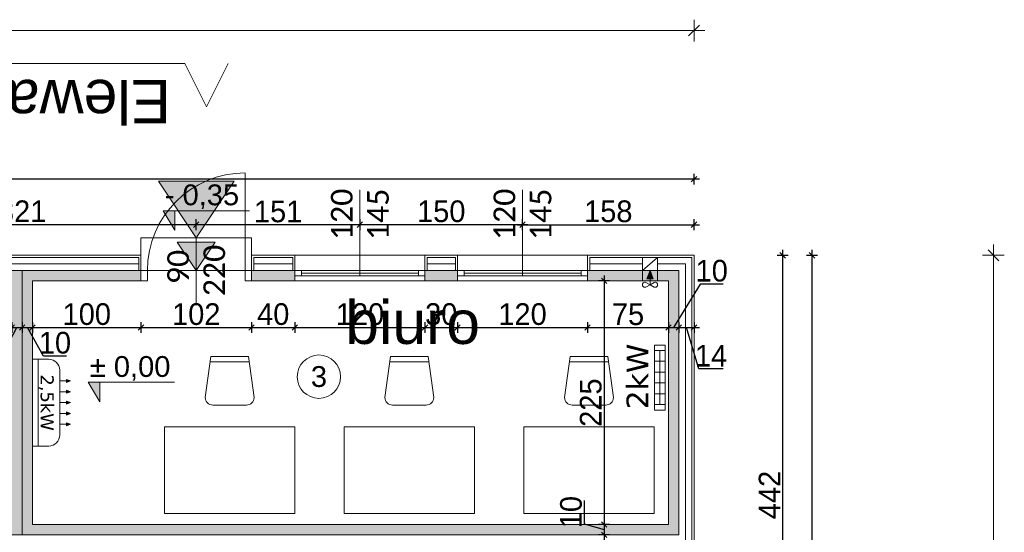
# Model space of a CAD drawing. Header units: millimetres. Extents: x 1962 to 3194, y -795 to -219.
# Tile 157 of 256: x 2521.63 to 2530.71, y -529.5 to -524.77. Entities that reach past the tile are written whole.
import ezdxf

# ---------------------------------------------------------------- set-up
doc = ezdxf.new("R2010")
doc.units = ezdxf.units.MM
doc.layers.get('0').update_dxf_attribs({"lineweight": 5})
doc.layers.get('Defpoints').update_dxf_attribs({"lineweight": 9})
for name, color, linetype, lineweight in [('A_hatch nawierzchnia', 253, 'Continuous', 9), ('A_obiekty kontenery', 152, 'Continuous', 9), ('A_obiekty kontenery elewacja', 62, 'Continuous', 9), ('A_obiekty kontenery izolacja', 213, 'BATTING', 9), ('A_obiekty kontenery opisy', 142, 'Continuous', 9), ('A_wymiary detale', 82, 'Continuous', 9), ('A_wyposażenie grzejniki elektr.', 22, 'Continuous', 9), ('A_wyposażenie meble', 123, 'Continuous', 9), ('A_wyposażenie stolarka', 16, 'Continuous', 9), ('A_wyposażenie wentylacja i klimatyzacja', 95, 'Continuous', 9)]:
    doc.layers.add(name, color=color, linetype=linetype, lineweight=lineweight)
doc.styles.get("Standard").update_dxf_attribs({"font": 'arial.ttf'})
doc.styles.add('wymiary pzt', font='txt')
doc.linetypes.add('BATTING', pattern='A,0.00254,-2.54,[134,ltypeshp.shx,S=2.54,R=0,X=-2.54,Y=0],-5.08,[134,ltypeshp.shx,S=2.54,R=180,X=2.54,Y=0],-2.54', length=10.16254)
doc.dimstyles.new('wymiary detale', dxfattribs={"dimtxt": 0.2, "dimasz": 0.05, "dimexe": 0.05, "dimexo": 0, "dimgap": 0.02, "dimtad": 1, "dimdec": 0, "dimlfac": 100, "dimzin": 0, "dimtxsty": 'wymiary pzt', "dimblk": 'OBLIQUE', "dimcen": 0.1, "dimdle": 0.05, "dimadec": 1, "dimazin": 0, "dimtfac": 1, "dimtmove": 0, "dimatfit": 3, "dimfxl": 0, "dimarcsym": 0})

# ---------------------------------------------------------------- blocks, each defined once
blk = doc.blocks.new('zw$5BF2')
at = {"layer": 'A_obiekty kontenery opisy'}
h = blk.add_hatch(color=256, dxfattribs=at)
h.dxf.hatch_style = 1
h.paths.add_polyline_path([(-0.75, 0.5), (0, 0), (-0.75, -0.5)])
blk.add_lwpolyline([(-0.75, 0.5), (0, 0), (-0.75, -0.5)], close=True, dxfattribs=at)
blk = doc.blocks.new('zw$9861')
at = {"layer": 'A_wyposażenie grzejniki elektr.'}
for p, q in [((-0.1, 0.25), (0, 0.25)), ((-0.05, 0.25), (-0.05, -0.25)), ((-0.1, 0.15), (0, 0.15)), ((-0.1, 0.05), (0, 0.05)), ((-0.1, -0.05), (0, -0.05)), ((-0.1, -0.15), (0, -0.15)), ((-0.1, -0.25), (0, -0.25))]:
    blk.add_line(p, q, dxfattribs=at)
blk.add_lwpolyline([(-0.1, -0.3), (0, -0.3), (0, 0.3), (-0.1, 0.3)], close=True, dxfattribs=at)
at = {"layer": 'A_wyposażenie grzejniki elektr.', "insert": (-0.2565, 0.01), "char_height": 0.2, "width": 0.872235, "attachment_point": 5, "rotation": 90, "style": 'wymiary pzt'}
blk.add_mtext('{\\fVerdana|b0|i0|c238|p34;2kW}', dxfattribs=at)
blk = doc.blocks.new('zw$3A12')
at = {"layer": 'A_wyposażenie wentylacja i klimatyzacja'}
h = blk.add_hatch(color=256, dxfattribs=at)
h.dxf.hatch_style = 1
h.paths.add_polyline_path([(-0.2142, 0.3114), (-0.2, 0.3114), (-0.1858, 0.3114), (-0.2, 0.35)])
h = blk.add_hatch(color=256, dxfattribs=at)
h.dxf.hatch_style = 1
h.paths.add_polyline_path([(-0.1142, 0.3114), (-0.1, 0.3114), (-0.0858, 0.3114), (-0.1, 0.35)])
h = blk.add_hatch(color=256, dxfattribs=at)
h.dxf.hatch_style = 1
h.paths.add_polyline_path([(-0.0142, 0.3114), (0, 0.3114), (0.0142, 0.3114), (0, 0.35)])
h = blk.add_hatch(color=256, dxfattribs=at)
h.dxf.hatch_style = 1
h.paths.add_polyline_path([(0.0858, 0.3114), (0.1, 0.3114), (0.1142, 0.3114), (0.1, 0.35)])
h = blk.add_hatch(color=256, dxfattribs=at)
h.dxf.hatch_style = 1
h.paths.add_polyline_path([(0.1858, 0.3114), (0.2, 0.3114), (0.2142, 0.3114), (0.2, 0.35)])
for p, q in [((-0.2, 0.25), (-0.2, 0.3114)), ((-0.1, 0.25), (-0.1, 0.3114)), ((0, 0.25), (0, 0.3114)), ((0.1, 0.25), (0.1, 0.3114)), ((0.2, 0.25), (0.2, 0.3114)), ((-0.4, 0.05), (0.4, 0.05))]:
    blk.add_line(p, q, dxfattribs=at)
for points in [[(-0.2, 0.35), (-0.2142, 0.3114), (-0.2, 0.3114)], [(-0.2, 0.35), (-0.1858, 0.3114), (-0.2, 0.3114)], [(-0.1, 0.35), (-0.1142, 0.3114), (-0.1, 0.3114)], [(-0.1, 0.35), (-0.0858, 0.3114), (-0.1, 0.3114)], [(0, 0.35), (-0.0142, 0.3114), (0, 0.3114)], [(0, 0.35), (0.0142, 0.3114), (0, 0.3114)], [(0.1, 0.35), (0.0858, 0.3114), (0.1, 0.3114)], [(0.1, 0.35), (0.1142, 0.3114), (0.1, 0.3114)], [(0.2, 0.35), (0.1858, 0.3114), (0.2, 0.3114)], [(0.2, 0.35), (0.2142, 0.3114), (0.2, 0.3114)]]:
    blk.add_lwpolyline(points, dxfattribs=at)
blk.add_lwpolyline([(-0.4, 0), (0.4, 0), (0.4, 0.15, 0.414214), (0.3, 0.25), (-0.3, 0.25, 0.414214), (-0.4, 0.15)], format="xyb", close=True, dxfattribs=at)
at = {"layer": 'A_wyposażenie wentylacja i klimatyzacja', "insert": (0, 0.125), "char_height": 0.12, "width": 0.8, "attachment_point": 5, "style": 'wymiary pzt'}
blk.add_mtext('{\\fVerdana|b0|i0|c238|p34;2,5kW}', dxfattribs=at)
blk = doc.blocks.new('zw$3AF')
at = {"layer": 'A_wyposażenie meble'}
blk.add_line((1.4, 0.175), (1.4, -0.175), dxfattribs=at)
blk.add_lwpolyline([(0, -0.6), (0.8, -0.6), (0.8, 0.6), (0, 0.6)], close=True, dxfattribs=at)
blk.add_lwpolyline([(1.07, -0.225, -0.414214), (1, -0.155), (1, 0.155, -0.414214), (1.07, 0.225), (1.45, 0.175), (1.45, -0.175)], format="xyb", close=True, dxfattribs=at)
blk = doc.blocks.new('zw$457')
at = {"layer": 'A_wyposażenie stolarka'}
blk.add_line((-0.51, 0.3), (-0.51, -0.3), dxfattribs=at)
at = {"layer": 'A_wyposażenie stolarka', "const_width": 0.01}
blk.add_lwpolyline([(-0.06, 0), (-0.06, 0.9)], dxfattribs=at)
at = {"layer": 'A_wyposażenie stolarka'}
for points in [[(-0.96, 0), (-1.02, 0), (-1.02, -0.096), (-0.96, -0.096)], [(0, 0), (-0.06, 0), (-0.06, -0.096), (0, -0.096)]]:
    blk.add_lwpolyline(points, close=True, dxfattribs=at)
blk.add_arc((-0.06, 0), 0.9, 90, 180, dxfattribs=at)
at = {"layer": 'A_wyposażenie stolarka', "insert": (-0.51, 0), "char_height": 0.2, "width": 0.488349, "attachment_point": 5, "rotation": 90, "style": 'wymiary pzt'}
blk.add_mtext('{\\fCalibri|b0|i0|c238|p34;\\W0.90929; }{\\fCalibri|b0|i0|c238|p34;90}\\P{\\fCalibri|b0|i0|c238|p34;220}', dxfattribs=at)
blk = doc.blocks.new('zw$34C')
at = {"layer": 'A_wyposażenie wentylacja i klimatyzacja'}
h = blk.add_hatch(color=256, dxfattribs=at)
h.dxf.hatch_style = 1
h.paths.add_polyline_path([(-0.0417, 0.0187), (-0.07, 0.0187), (-0.0983, 0.0187), (-0.07, 0.096)])
for p, q in [((0, 0.216), (-0.14, 0.096)), ((0, 0.096), (-0.14, 0.096)), ((-0.07, -0.036), (-0.07, 0.0187)), ((-0.07, -0.036), (-0.1095, -0.0154)), ((-0.07, -0.036), (-0.1095, -0.0566)), ((-0.07, -0.036), (-0.0305, -0.0154)), ((-0.07, -0.036), (-0.0305, -0.0566))]:
    blk.add_line(p, q, dxfattribs=at)
blk.add_lwpolyline([(0, 0.216), (-0.14, 0.216), (-0.14, 0), (0, 0)], close=True, dxfattribs=at)
for points in [[(-0.07, 0.096), (-0.0983, 0.0187), (-0.07, 0.0187)], [(-0.07, 0.096), (-0.0417, 0.0187), (-0.07, 0.0187)]]:
    blk.add_lwpolyline(points, dxfattribs=at)
for centre, radius, start, end in [((-0.116, -0.036), 0.024, 133.81395, 226.18605), ((-0.1188, -0.0331), 0.02, 62.44719, 133.81395), ((-0.1188, -0.0389), 0.02, 226.18605, 297.55281), ((-0.0212, -0.0331), 0.02, 46.18605, 117.55281), ((-0.0212, -0.0389), 0.02, 242.44719, 313.81395), ((-0.024, -0.036), 0.024, 313.81395, 46.18605)]:
    blk.add_arc(centre, radius, start, end, dxfattribs=at)
blk = doc.blocks.new('_Oblique')
at = {"color": 0, "linetype": 'ByBlock', "lineweight": -2}
blk.add_line((-0.5, -0.5), (0.5, 0.5), dxfattribs=at)
blk = doc.blocks.new('*D1332')
at = {"layer": 'A_obiekty kontenery opisy', "color": 0, "lineweight": -2}
for p, q in [((2.7624, 0.1), (2.7624, -27.198)), ((2.6624, 0), (2.8624, 0)), ((2.6624, -27.098), (2.8624, -27.098))]:
    blk.add_line(p, q, dxfattribs=at)
at = {"layer": 'Defpoints', "color": 0}
for p in [(0, 0), (0, -27.098), (2.7624, -27.098)]:
    blk.add_point(p, dxfattribs=at)
at = {"layer": 'A_obiekty kontenery opisy', "color": 0, "lineweight": -2, "xscale": 0.1, "yscale": 0.1, "zscale": 0.1}
for p, rotation in [((2.7624, 0), 90), ((2.7624, -27.098), 270)]:
    blk.add_blockref('_Oblique', p, dxfattribs=dict(at, rotation=rotation))
at = {"layer": 'A_obiekty kontenery opisy', "color": 0, "insert": (2.5183, -13.549), "char_height": 0.4, "attachment_point": 5, "rotation": 90, "style": 'wymiary pzt'}
blk.add_mtext('2710', dxfattribs=at)
blk = doc.blocks.new('*D1337')
at = {"layer": 'A_obiekty kontenery opisy', "color": 0, "lineweight": -2}
for p, q in [((-14.954, 1.9731), (-14.954, 2.1731)), ((0, 1.9731), (0, 2.1731)), ((-15.054, 2.0731), (0.1, 2.0731))]:
    blk.add_line(p, q, dxfattribs=at)
at = {"layer": 'Defpoints', "color": 0}
for p in [(0, 2.0731), (-14.954, 0), (0, 0)]:
    blk.add_point(p, dxfattribs=at)
at = {"layer": 'A_obiekty kontenery opisy', "color": 0, "lineweight": -2, "xscale": 0.1, "yscale": 0.1, "zscale": 0.1, "rotation": 180}
blk.add_blockref('_Oblique', (-14.954, 2.0731), dxfattribs=at)
at = {"layer": 'A_obiekty kontenery opisy', "color": 0, "lineweight": -2, "xscale": 0.1, "yscale": 0.1, "zscale": 0.1}
blk.add_blockref('_Oblique', (0, 2.0731), dxfattribs=at)
at = {"layer": 'A_obiekty kontenery opisy', "color": 0, "insert": (-7.477, 2.3173), "char_height": 0.4, "attachment_point": 5, "style": 'wymiary pzt'}
blk.add_mtext('1495', dxfattribs=at)
blk = doc.blocks.new('*D674')
at = {"layer": 'A_wymiary detale', "color": 0, "lineweight": -2}
for p, q in [((2521.5543, -527.5603), (2521.5543, -527.6603)), ((2521.6503, -527.5603), (2521.6503, -527.6603)), ((2521.4616, -527.8745), (2521.6023, -527.6103)), ((2521.5043, -527.6103), (2521.7003, -527.6103)), ((2521.2482, -527.8745), (2521.4616, -527.8745))]:
    blk.add_line(p, q, dxfattribs=at)
at = {"layer": 'Defpoints', "color": 0}
for p in [(2521.6503, -527.0846), (2521.5543, -527.1806), (2521.6503, -527.6103)]:
    blk.add_point(p, dxfattribs=at)
at = {"layer": 'A_wymiary detale', "color": 0, "lineweight": -2, "xscale": 0.05, "yscale": 0.05, "zscale": 0.05, "rotation": 180}
blk.add_blockref('_Oblique', (2521.5543, -527.6103), dxfattribs=at)
at = {"layer": 'A_wymiary detale', "color": 0, "lineweight": -2, "xscale": 0.05, "yscale": 0.05, "zscale": 0.05}
blk.add_blockref('_Oblique', (2521.6503, -527.6103), dxfattribs=at)
at = {"layer": 'A_wymiary detale', "color": 0, "insert": (2521.3549, -527.7524), "char_height": 0.2, "attachment_point": 5, "style": 'wymiary pzt'}
blk.add_mtext('10', dxfattribs=at)
blk = doc.blocks.new('*D675')
at = {"layer": 'A_wymiary detale', "color": 0, "lineweight": -2}
for p, q in [((2521.6503, -527.5603), (2521.6503, -527.6603)), ((2521.7463, -527.5603), (2521.7463, -527.6603)), ((2521.6003, -527.6103), (2521.7963, -527.6103)), ((2521.8458, -527.8745), (2521.6983, -527.6103)), ((2522.0592, -527.8745), (2521.8458, -527.8745))]:
    blk.add_line(p, q, dxfattribs=at)
at = {"layer": 'Defpoints', "color": 0}
for p in [(2521.6503, -527.0846), (2521.7463, -527.1806), (2521.7463, -527.6103)]:
    blk.add_point(p, dxfattribs=at)
at = {"layer": 'A_wymiary detale', "color": 0, "lineweight": -2, "xscale": 0.05, "yscale": 0.05, "zscale": 0.05, "rotation": 180}
blk.add_blockref('_Oblique', (2521.6503, -527.6103), dxfattribs=at)
at = {"layer": 'A_wymiary detale', "color": 0, "lineweight": -2, "xscale": 0.05, "yscale": 0.05, "zscale": 0.05}
blk.add_blockref('_Oblique', (2521.7463, -527.6103), dxfattribs=at)
at = {"layer": 'A_wymiary detale', "color": 0, "insert": (2521.9525, -527.7524), "char_height": 0.2, "attachment_point": 5, "style": 'wymiary pzt'}
blk.add_mtext('10', dxfattribs=at)
blk = doc.blocks.new('*D676')
at = {"layer": 'A_wymiary detale', "color": 0, "lineweight": -2}
for p, q in [((2521.7463, -527.5603), (2521.7463, -527.6603)), ((2522.7463, -527.5603), (2522.7463, -527.6603)), ((2521.6963, -527.6103), (2522.7963, -527.6103))]:
    blk.add_line(p, q, dxfattribs=at)
at = {"layer": 'Defpoints', "color": 0}
for p in [(2521.7463, -527.1806), (2522.7463, -527.1806), (2522.7463, -527.6103)]:
    blk.add_point(p, dxfattribs=at)
at = {"layer": 'A_wymiary detale', "color": 0, "lineweight": -2, "xscale": 0.05, "yscale": 0.05, "zscale": 0.05, "rotation": 180}
blk.add_blockref('_Oblique', (2521.7463, -527.6103), dxfattribs=at)
at = {"layer": 'A_wymiary detale', "color": 0, "lineweight": -2, "xscale": 0.05, "yscale": 0.05, "zscale": 0.05}
blk.add_blockref('_Oblique', (2522.7463, -527.6103), dxfattribs=at)
at = {"layer": 'A_wymiary detale', "color": 0, "insert": (2522.2463, -527.4883), "char_height": 0.2, "attachment_point": 5, "style": 'wymiary pzt'}
blk.add_mtext('100', dxfattribs=at)
blk = doc.blocks.new('*D677')
at = {"layer": 'A_wymiary detale', "color": 0, "lineweight": -2}
for p, q in [((2522.7463, -527.5603), (2522.7463, -527.6603)), ((2523.7663, -527.5603), (2523.7663, -527.6603)), ((2522.6963, -527.6103), (2523.8163, -527.6103))]:
    blk.add_line(p, q, dxfattribs=at)
at = {"layer": 'Defpoints', "color": 0}
for p in [(2522.7463, -527.1806), (2523.7663, -527.1806), (2523.7663, -527.6103)]:
    blk.add_point(p, dxfattribs=at)
at = {"layer": 'A_wymiary detale', "color": 0, "lineweight": -2, "xscale": 0.05, "yscale": 0.05, "zscale": 0.05, "rotation": 180}
blk.add_blockref('_Oblique', (2522.7463, -527.6103), dxfattribs=at)
at = {"layer": 'A_wymiary detale', "color": 0, "lineweight": -2, "xscale": 0.05, "yscale": 0.05, "zscale": 0.05}
blk.add_blockref('_Oblique', (2523.7663, -527.6103), dxfattribs=at)
at = {"layer": 'A_wymiary detale', "color": 0, "insert": (2523.2563, -527.4883), "char_height": 0.2, "attachment_point": 5, "style": 'wymiary pzt'}
blk.add_mtext('102', dxfattribs=at)
blk = doc.blocks.new('*D678')
at = {"layer": 'A_wymiary detale', "color": 0, "lineweight": -2}
for p, q in [((2523.7663, -527.5603), (2523.7663, -527.6603)), ((2524.1663, -527.5603), (2524.1663, -527.6603)), ((2523.7163, -527.6103), (2524.2163, -527.6103))]:
    blk.add_line(p, q, dxfattribs=at)
at = {"layer": 'Defpoints', "color": 0}
for p in [(2523.7663, -527.1806), (2524.1663, -527.1806), (2524.1663, -527.6103)]:
    blk.add_point(p, dxfattribs=at)
at = {"layer": 'A_wymiary detale', "color": 0, "lineweight": -2, "xscale": 0.05, "yscale": 0.05, "zscale": 0.05, "rotation": 180}
blk.add_blockref('_Oblique', (2523.7663, -527.6103), dxfattribs=at)
at = {"layer": 'A_wymiary detale', "color": 0, "lineweight": -2, "xscale": 0.05, "yscale": 0.05, "zscale": 0.05}
blk.add_blockref('_Oblique', (2524.1663, -527.6103), dxfattribs=at)
at = {"layer": 'A_wymiary detale', "color": 0, "insert": (2523.9663, -527.4883), "char_height": 0.2, "attachment_point": 5, "style": 'wymiary pzt'}
blk.add_mtext('40', dxfattribs=at)
blk = doc.blocks.new('*D679')
at = {"layer": 'A_wymiary detale', "color": 0, "lineweight": -2}
for p, q in [((2524.1663, -527.5603), (2524.1663, -527.6603)), ((2525.3663, -527.5603), (2525.3663, -527.6603)), ((2524.1163, -527.6103), (2525.4163, -527.6103))]:
    blk.add_line(p, q, dxfattribs=at)
at = {"layer": 'Defpoints', "color": 0}
for p in [(2524.1663, -527.1806), (2525.3663, -527.1806), (2525.3663, -527.6103)]:
    blk.add_point(p, dxfattribs=at)
at = {"layer": 'A_wymiary detale', "color": 0, "lineweight": -2, "xscale": 0.05, "yscale": 0.05, "zscale": 0.05, "rotation": 180}
blk.add_blockref('_Oblique', (2524.1663, -527.6103), dxfattribs=at)
at = {"layer": 'A_wymiary detale', "color": 0, "lineweight": -2, "xscale": 0.05, "yscale": 0.05, "zscale": 0.05}
blk.add_blockref('_Oblique', (2525.3663, -527.6103), dxfattribs=at)
at = {"layer": 'A_wymiary detale', "color": 0, "insert": (2524.7663, -527.4883), "char_height": 0.2, "attachment_point": 5, "style": 'wymiary pzt'}
blk.add_mtext('120', dxfattribs=at)
blk = doc.blocks.new('*D680')
at = {"layer": 'A_wymiary detale', "color": 0, "lineweight": -2}
for p, q in [((2525.3663, -527.5603), (2525.3663, -527.6603)), ((2525.6663, -527.5603), (2525.6663, -527.6603)), ((2525.3163, -527.6103), (2525.7163, -527.6103))]:
    blk.add_line(p, q, dxfattribs=at)
at = {"layer": 'Defpoints', "color": 0}
for p in [(2525.3663, -527.1806), (2525.6663, -527.1806), (2525.6663, -527.6103)]:
    blk.add_point(p, dxfattribs=at)
at = {"layer": 'A_wymiary detale', "color": 0, "lineweight": -2, "xscale": 0.05, "yscale": 0.05, "zscale": 0.05, "rotation": 180}
blk.add_blockref('_Oblique', (2525.3663, -527.6103), dxfattribs=at)
at = {"layer": 'A_wymiary detale', "color": 0, "lineweight": -2, "xscale": 0.05, "yscale": 0.05, "zscale": 0.05}
blk.add_blockref('_Oblique', (2525.6663, -527.6103), dxfattribs=at)
at = {"layer": 'A_wymiary detale', "color": 0, "insert": (2525.5163, -527.4883), "char_height": 0.2, "attachment_point": 5, "style": 'wymiary pzt'}
blk.add_mtext('30', dxfattribs=at)
blk = doc.blocks.new('*D681')
at = {"layer": 'A_wymiary detale', "color": 0, "lineweight": -2}
for p, q in [((2525.6663, -527.5603), (2525.6663, -527.6603)), ((2526.8663, -527.5603), (2526.8663, -527.6603)), ((2525.6163, -527.6103), (2526.9163, -527.6103))]:
    blk.add_line(p, q, dxfattribs=at)
at = {"layer": 'Defpoints', "color": 0}
for p in [(2525.6663, -527.1806), (2526.8663, -527.1806), (2526.8663, -527.6103)]:
    blk.add_point(p, dxfattribs=at)
at = {"layer": 'A_wymiary detale', "color": 0, "lineweight": -2, "xscale": 0.05, "yscale": 0.05, "zscale": 0.05, "rotation": 180}
blk.add_blockref('_Oblique', (2525.6663, -527.6103), dxfattribs=at)
at = {"layer": 'A_wymiary detale', "color": 0, "lineweight": -2, "xscale": 0.05, "yscale": 0.05, "zscale": 0.05}
blk.add_blockref('_Oblique', (2526.8663, -527.6103), dxfattribs=at)
at = {"layer": 'A_wymiary detale', "color": 0, "insert": (2526.2663, -527.4883), "char_height": 0.2, "attachment_point": 5, "style": 'wymiary pzt'}
blk.add_mtext('120', dxfattribs=at)
blk = doc.blocks.new('*D682')
at = {"layer": 'A_wymiary detale', "color": 0, "lineweight": -2}
for p, q in [((2526.8663, -527.5603), (2526.8663, -527.6603)), ((2527.6123, -527.5603), (2527.6123, -527.6603)), ((2526.8163, -527.6103), (2527.6623, -527.6103))]:
    blk.add_line(p, q, dxfattribs=at)
at = {"layer": 'Defpoints', "color": 0}
for p in [(2526.8663, -527.1806), (2527.6123, -527.1806), (2527.6123, -527.6103)]:
    blk.add_point(p, dxfattribs=at)
at = {"layer": 'A_wymiary detale', "color": 0, "lineweight": -2, "xscale": 0.05, "yscale": 0.05, "zscale": 0.05, "rotation": 180}
blk.add_blockref('_Oblique', (2526.8663, -527.6103), dxfattribs=at)
at = {"layer": 'A_wymiary detale', "color": 0, "lineweight": -2, "xscale": 0.05, "yscale": 0.05, "zscale": 0.05}
blk.add_blockref('_Oblique', (2527.6123, -527.6103), dxfattribs=at)
at = {"layer": 'A_wymiary detale', "color": 0, "insert": (2527.2393, -527.4893), "char_height": 0.2, "attachment_point": 5, "style": 'wymiary pzt'}
blk.add_mtext('75', dxfattribs=at)
blk = doc.blocks.new('*D683')
at = {"layer": 'A_wymiary detale', "color": 0, "lineweight": -2}
for p, q in [((2527.9049, -527.21), (2527.6603, -527.6103)), ((2528.1184, -527.21), (2527.9049, -527.21)), ((2527.6123, -527.5603), (2527.6123, -527.6603)), ((2527.7083, -527.5603), (2527.7083, -527.6603)), ((2527.5623, -527.6103), (2527.7583, -527.6103))]:
    blk.add_line(p, q, dxfattribs=at)
at = {"layer": 'Defpoints', "color": 0}
for p in [(2527.7083, -527.0846), (2527.6123, -527.1806), (2527.7083, -527.6103)]:
    blk.add_point(p, dxfattribs=at)
at = {"layer": 'A_wymiary detale', "color": 0, "lineweight": -2, "xscale": 0.05, "yscale": 0.05, "zscale": 0.05, "rotation": 180}
blk.add_blockref('_Oblique', (2527.6123, -527.6103), dxfattribs=at)
at = {"layer": 'A_wymiary detale', "color": 0, "lineweight": -2, "xscale": 0.05, "yscale": 0.05, "zscale": 0.05}
blk.add_blockref('_Oblique', (2527.7083, -527.6103), dxfattribs=at)
at = {"layer": 'A_wymiary detale', "color": 0, "insert": (2528.0117, -527.0879), "char_height": 0.2, "attachment_point": 5, "style": 'wymiary pzt'}
blk.add_mtext('10', dxfattribs=at)
blk = doc.blocks.new('*D684')
at = {"layer": 'A_wymiary detale', "color": 0, "lineweight": -2}
for p, q in [((2527.7083, -527.5603), (2527.7083, -527.6603)), ((2527.8483, -527.5603), (2527.8483, -527.6603)), ((2527.6583, -527.6103), (2527.8983, -527.6103)), ((2527.8923, -527.9906), (2527.7783, -527.6103)), ((2528.1175, -527.9906), (2527.8923, -527.9906))]:
    blk.add_line(p, q, dxfattribs=at)
at = {"layer": 'Defpoints', "color": 0}
for p in [(2527.8483, -526.9446), (2527.7083, -527.0846), (2527.8483, -527.6103)]:
    blk.add_point(p, dxfattribs=at)
at = {"layer": 'A_wymiary detale', "color": 0, "lineweight": -2, "xscale": 0.05, "yscale": 0.05, "zscale": 0.05, "rotation": 180}
blk.add_blockref('_Oblique', (2527.7083, -527.6103), dxfattribs=at)
at = {"layer": 'A_wymiary detale', "color": 0, "lineweight": -2, "xscale": 0.05, "yscale": 0.05, "zscale": 0.05}
blk.add_blockref('_Oblique', (2527.8483, -527.6103), dxfattribs=at)
at = {"layer": 'A_wymiary detale', "color": 0, "insert": (2528.0049, -527.8705), "char_height": 0.2, "attachment_point": 5, "style": 'wymiary pzt'}
blk.add_mtext('14', dxfattribs=at)
blk = doc.blocks.new('*D685')
at = {"layer": 'A_wymiary detale', "color": 0, "lineweight": -2}
for p, q in [((2526.2663, -526.7121), (2526.2663, -526.6121)), ((2527.8483, -526.7121), (2527.8483, -526.6121)), ((2526.2163, -526.6621), (2527.8983, -526.6621))]:
    blk.add_line(p, q, dxfattribs=at)
at = {"layer": 'Defpoints', "color": 0}
for p in [(2527.8483, -526.6621), (2526.2663, -526.9446), (2527.8483, -526.9446)]:
    blk.add_point(p, dxfattribs=at)
at = {"layer": 'A_wymiary detale', "color": 0, "lineweight": -2, "xscale": 0.05, "yscale": 0.05, "zscale": 0.05, "rotation": 180}
blk.add_blockref('_Oblique', (2526.2663, -526.6621), dxfattribs=at)
at = {"layer": 'A_wymiary detale', "color": 0, "lineweight": -2, "xscale": 0.05, "yscale": 0.05, "zscale": 0.05}
blk.add_blockref('_Oblique', (2527.8483, -526.6621), dxfattribs=at)
at = {"layer": 'A_wymiary detale', "color": 0, "insert": (2527.0573, -526.54), "char_height": 0.2, "attachment_point": 5, "style": 'wymiary pzt'}
blk.add_mtext('158', dxfattribs=at)
blk = doc.blocks.new('*D696')
at = {"layer": 'A_wymiary detale', "color": 0, "lineweight": -2}
for p, q in [((2528.6663, -531.4166), (2528.6663, -526.8946)), ((2528.6163, -526.9446), (2528.7163, -526.9446)), ((2528.6163, -531.3666), (2528.7163, -531.3666))]:
    blk.add_line(p, q, dxfattribs=at)
at = {"layer": 'Defpoints', "color": 0}
for p in [(2527.8483, -526.9446), (2528.6663, -526.9446), (2527.8483, -531.3666)]:
    blk.add_point(p, dxfattribs=at)
at = {"layer": 'A_wymiary detale', "color": 0, "lineweight": -2, "xscale": 0.05, "yscale": 0.05, "zscale": 0.05}
for p, rotation in [((2528.6663, -526.9446), 90), ((2528.6663, -531.3666), 270)]:
    blk.add_blockref('_Oblique', p, dxfattribs=dict(at, rotation=rotation))
at = {"layer": 'A_wymiary detale', "color": 0, "insert": (2528.5452, -529.1556), "char_height": 0.2, "attachment_point": 5, "rotation": 90, "style": 'wymiary pzt'}
blk.add_mtext('442', dxfattribs=at)
blk = doc.blocks.new('*D697')
at = {"layer": 'A_wymiary detale', "color": 0, "lineweight": -2}
for p, q in [((2527.0683, -527.1806), (2526.9683, -527.1806)), ((2527.0183, -527.1306), (2527.0183, -529.4766)), ((2527.0683, -529.4266), (2526.9683, -529.4266))]:
    blk.add_line(p, q, dxfattribs=at)
at = {"layer": 'Defpoints', "color": 0}
for p in [(2527.6123, -527.1806), (2527.0183, -529.4266), (2527.6123, -529.4266)]:
    blk.add_point(p, dxfattribs=at)
at = {"layer": 'A_wymiary detale', "color": 0, "lineweight": -2, "xscale": 0.05, "yscale": 0.05, "zscale": 0.05}
for p, rotation in [((2527.0183, -527.1806), 90), ((2527.0183, -529.4266), 270)]:
    blk.add_blockref('_Oblique', p, dxfattribs=dict(at, rotation=rotation))
at = {"layer": 'A_wymiary detale', "color": 0, "insert": (2526.8962, -528.3036), "char_height": 0.2, "attachment_point": 5, "rotation": 90, "style": 'wymiary pzt'}
blk.add_mtext('225', dxfattribs=at)
blk = doc.blocks.new('*D698')
at = {"layer": 'A_wymiary detale', "color": 0, "lineweight": -2}
for p, q in [((2526.8362, -529.2066), (2526.8362, -529.42)), ((2527.0183, -529.3766), (2527.0183, -529.5726)), ((2526.8362, -529.42), (2527.0183, -529.4746)), ((2527.0683, -529.4266), (2526.9683, -529.4266)), ((2527.0683, -529.5226), (2526.9683, -529.5226))]:
    blk.add_line(p, q, dxfattribs=at)
at = {"layer": 'Defpoints', "color": 0}
for p in [(2527.6123, -529.4266), (2527.0183, -529.5226), (2527.7083, -529.5226)]:
    blk.add_point(p, dxfattribs=at)
at = {"layer": 'A_wymiary detale', "color": 0, "lineweight": -2, "xscale": 0.05, "yscale": 0.05, "zscale": 0.05}
for p, rotation in [((2527.0183, -529.4266), 90), ((2527.0183, -529.5226), 270)]:
    blk.add_blockref('_Oblique', p, dxfattribs=dict(at, rotation=rotation))
at = {"layer": 'A_wymiary detale', "color": 0, "insert": (2526.7141, -529.3133), "char_height": 0.2, "attachment_point": 5, "rotation": 90, "style": 'wymiary pzt'}
blk.add_mtext('10', dxfattribs=at)
blk = doc.blocks.new('*D699')
at = {"layer": 'A_wymiary detale', "color": 0, "lineweight": -2}
for p, q in [((2527.0683, -529.5226), (2526.9683, -529.5226)), ((2527.0183, -529.4726), (2527.0183, -529.6686)), ((2526.8362, -529.734), (2527.0183, -529.5706)), ((2527.0683, -529.6186), (2526.9683, -529.6186)), ((2526.8362, -529.9474), (2526.8362, -529.734))]:
    blk.add_line(p, q, dxfattribs=at)
at = {"layer": 'Defpoints', "color": 0}
for p in [(2527.7083, -529.5226), (2527.0183, -529.6186), (2527.6123, -529.6186)]:
    blk.add_point(p, dxfattribs=at)
at = {"layer": 'A_wymiary detale', "color": 0, "lineweight": -2, "xscale": 0.05, "yscale": 0.05, "zscale": 0.05}
for p, rotation in [((2527.0183, -529.5226), 90), ((2527.0183, -529.6186), 270)]:
    blk.add_blockref('_Oblique', p, dxfattribs=dict(at, rotation=rotation))
at = {"layer": 'A_wymiary detale', "color": 0, "insert": (2526.7141, -529.8407), "char_height": 0.2, "attachment_point": 5, "rotation": 90, "style": 'wymiary pzt'}
blk.add_mtext('10', dxfattribs=at)
blk = doc.blocks.new('*D904')
at = {"layer": 'A_wymiary detale', "color": 0, "lineweight": -2}
for p, q in [((2528.9369, -554.0926), (2528.9369, -526.8946)), ((2528.8869, -526.9446), (2528.9869, -526.9446)), ((2528.8869, -554.0426), (2528.9869, -554.0426))]:
    blk.add_line(p, q, dxfattribs=at)
at = {"layer": 'Defpoints', "color": 0}
for p in [(2527.8483, -526.9446), (2528.9369, -526.9446), (2527.8483, -554.0426)]:
    blk.add_point(p, dxfattribs=at)
at = {"layer": 'A_wymiary detale', "color": 0, "lineweight": -2, "xscale": 0.05, "yscale": 0.05, "zscale": 0.05}
for p, rotation in [((2528.9369, -526.9446), 89.99999999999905), ((2528.9369, -554.0426), 269.999999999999)]:
    blk.add_blockref('_Oblique', p, dxfattribs=dict(at, rotation=rotation))
at = {"layer": 'A_wymiary detale', "color": 0, "insert": (2528.8148, -540.4936), "char_height": 0.2, "attachment_point": 5, "rotation": 90, "style": 'wymiary pzt'}
blk.add_mtext('2710', dxfattribs=at)
blk = doc.blocks.new('*D907')
at = {"layer": 'A_wymiary detale', "color": 0, "lineweight": -2}
for p, q in [((2512.8943, -526.2929), (2512.8943, -526.1929)), ((2527.8483, -526.2929), (2527.8483, -526.1929)), ((2527.8983, -526.2429), (2512.8443, -526.2429))]:
    blk.add_line(p, q, dxfattribs=at)
at = {"layer": 'Defpoints', "color": 0}
for p in [(2512.8943, -526.2429), (2512.8943, -526.9446), (2527.8483, -526.9446)]:
    blk.add_point(p, dxfattribs=at)
at = {"layer": 'A_wymiary detale', "color": 0, "lineweight": -2, "xscale": 0.05, "yscale": 0.05, "zscale": 0.05, "rotation": 180}
blk.add_blockref('_Oblique', (2512.8943, -526.2429), dxfattribs=at)
at = {"layer": 'A_wymiary detale', "color": 0, "lineweight": -2, "xscale": 0.05, "yscale": 0.05, "zscale": 0.05}
blk.add_blockref('_Oblique', (2527.8483, -526.2429), dxfattribs=at)
at = {"layer": 'A_wymiary detale', "color": 0, "insert": (2520.3713, -526.1208), "char_height": 0.2, "attachment_point": 5, "style": 'wymiary pzt'}
blk.add_mtext('1495', dxfattribs=at)
blk = doc.blocks.new('*D1004')
at = {"layer": 'A_wymiary detale', "color": 0, "lineweight": -2}
for p, q in [((2524.7663, -526.6121), (2524.7663, -526.7121)), ((2526.2663, -526.7121), (2526.2663, -526.6121)), ((2526.3163, -526.6621), (2524.7163, -526.6621))]:
    blk.add_line(p, q, dxfattribs=at)
at = {"layer": 'Defpoints', "color": 0}
for p in [(2524.7663, -526.3404), (2524.7663, -526.6621), (2526.2663, -526.9446)]:
    blk.add_point(p, dxfattribs=at)
at = {"layer": 'A_wymiary detale', "color": 0, "lineweight": -2, "xscale": 0.05, "yscale": 0.05, "zscale": 0.05, "rotation": 180}
blk.add_blockref('_Oblique', (2524.7663, -526.6621), dxfattribs=at)
at = {"layer": 'A_wymiary detale', "color": 0, "lineweight": -2, "xscale": 0.05, "yscale": 0.05, "zscale": 0.05}
blk.add_blockref('_Oblique', (2526.2663, -526.6621), dxfattribs=at)
at = {"layer": 'A_wymiary detale', "color": 0, "insert": (2525.5163, -526.54), "char_height": 0.2, "attachment_point": 5, "style": 'wymiary pzt'}
blk.add_mtext('150', dxfattribs=at)
blk = doc.blocks.new('*D1005')
at = {"layer": 'A_wymiary detale', "color": 0, "lineweight": -2}
for p, q in [((2523.2563, -526.7121), (2523.2563, -526.6121)), ((2524.7663, -526.6121), (2524.7663, -526.7121)), ((2524.8163, -526.6621), (2523.2063, -526.6621))]:
    blk.add_line(p, q, dxfattribs=at)
at = {"layer": 'Defpoints', "color": 0}
for p in [(2524.7663, -526.3404), (2523.2563, -526.6621), (2523.2563, -526.7846)]:
    blk.add_point(p, dxfattribs=at)
at = {"layer": 'A_wymiary detale', "color": 0, "lineweight": -2, "xscale": 0.05, "yscale": 0.05, "zscale": 0.05, "rotation": 180}
blk.add_blockref('_Oblique', (2523.2563, -526.6621), dxfattribs=at)
at = {"layer": 'A_wymiary detale', "color": 0, "lineweight": -2, "xscale": 0.05, "yscale": 0.05, "zscale": 0.05}
blk.add_blockref('_Oblique', (2524.7663, -526.6621), dxfattribs=at)
at = {"layer": 'A_wymiary detale', "color": 0, "insert": (2524.0113, -526.5411), "char_height": 0.2, "attachment_point": 5, "style": 'wymiary pzt'}
blk.add_mtext('151', dxfattribs=at)
blk = doc.blocks.new('*D1006')
at = {"layer": 'A_wymiary detale', "color": 0, "lineweight": -2}
for p, q in [((2520.0443, -526.7121), (2520.0443, -526.6121)), ((2523.2563, -526.7121), (2523.2563, -526.6121)), ((2523.3063, -526.6621), (2519.9943, -526.6621))]:
    blk.add_line(p, q, dxfattribs=at)
at = {"layer": 'Defpoints', "color": 0}
for p in [(2520.0443, -526.6621), (2520.0443, -526.7846), (2523.2563, -526.7846)]:
    blk.add_point(p, dxfattribs=at)
at = {"layer": 'A_wymiary detale', "color": 0, "lineweight": -2, "xscale": 0.05, "yscale": 0.05, "zscale": 0.05, "rotation": 180}
blk.add_blockref('_Oblique', (2520.0443, -526.6621), dxfattribs=at)
at = {"layer": 'A_wymiary detale', "color": 0, "lineweight": -2, "xscale": 0.05, "yscale": 0.05, "zscale": 0.05}
blk.add_blockref('_Oblique', (2523.2563, -526.6621), dxfattribs=at)
at = {"layer": 'A_wymiary detale', "color": 0, "insert": (2521.6503, -526.54), "char_height": 0.2, "attachment_point": 5, "style": 'wymiary pzt'}
blk.add_mtext('321', dxfattribs=at)
blk = doc.blocks.new('zw$F2F7')
at = {"layer": 'A_wymiary detale'}
h = blk.add_hatch(color=256, dxfattribs=at)
h.dxf.hatch_style = 1
h.paths.add_polyline_path([(-0.134, 0.226), (0, 0), (0, 0.226)])
blk.add_lwpolyline([(0.862, 0.226), (-0.134, 0.226), (0, 0), (0, 0.226)], dxfattribs=at)
blk = doc.blocks.new('zw$6997')
at = {"layer": 'A_wymiary detale'}
h = blk.add_hatch(color=256, dxfattribs=at)
h.dxf.hatch_style = 1
h.paths.add_polyline_path([(0, 0), (-0.2625, 0.175), (-0.2625, -0.175)])
blk.add_lwpolyline([(0, 0), (-0.2625, 0.175), (-0.2625, -0.175)], close=True, dxfattribs=at)
blk = doc.blocks.new('zw$EC30')
at = {"layer": 'A_hatch nawierzchnia'}
h = blk.add_hatch(color=256, dxfattribs=at)
h.dxf.hatch_style = 1
h.paths.add_polyline_path([(-12.256, -0.14), (-11.414, -0.14), (-11.414, -0.236), (-12.16, -0.236), (-12.16, -2.482), (-6.294, -2.482), (-6.294, -0.236), (-7.294, -0.236), (-7.294, -0.14), (-6.198, -0.14), (-6.198, -2.578), (-12.256, -2.578)])
h = blk.add_hatch(color=256, dxfattribs=at)
h.dxf.hatch_style = 1
h.paths.add_polyline_path([(-6.198, -2.578), (-6.198, -0.14), (-5.102, -0.14), (-5.102, -0.236), (-6.102, -0.236), (-6.102, -2.482), (-0.236, -2.482), (-0.236, -0.236), (-0.982, -0.236), (-0.982, -0.14), (-0.14, -0.14), (-0.14, -2.578)])
h = blk.add_hatch(color=256, dxfattribs=at)
h.dxf.hatch_style = 1
h.paths.add_polyline_path([(-4.082, -0.236), (-3.682, -0.236), (-3.682, -0.14), (-4.082, -0.14)])
h = blk.add_hatch(color=256, dxfattribs=at)
h.dxf.hatch_style = 1
h.paths.add_polyline_path([(-2.482, -0.236), (-2.182, -0.236), (-2.182, -0.14), (-2.482, -0.14)])
at = {"layer": 'A_obiekty kontenery'}
for p, q in [((-2.482, 0), (-3.682, 0)), ((-0.982, 0), (-2.182, 0)), ((-5.102, -0.236), (-5.102, -0.14)), ((-4.082, -0.236), (-4.082, -0.14)), ((-3.682, -0.236), (-3.682, -0.14)), ((-2.482, -0.236), (-2.482, -0.14)), ((-2.182, -0.236), (-2.182, -0.14)), ((-0.982, -0.236), (-0.982, -0.14))]:
    blk.add_line(p, q, dxfattribs=at)
for points in [[(-5.102, 0.16), (-4.082, 0.16), (-4.082, -0.14), (-5.102, -0.14)], [(-12.256, -2.578), (-6.198, -2.578), (-6.198, -0.14), (-12.256, -0.14)], [(-6.198, -2.578), (-0.14, -2.578), (-0.14, -0.14), (-6.198, -0.14)]]:
    blk.add_lwpolyline(points, close=True, dxfattribs=at)
blk.add_lwpolyline([(-5.102, -0.236), (-6.102, -0.236), (-6.102, -2.482), (-0.236, -2.482), (-0.236, -0.236), (-4.082, -0.236)], dxfattribs=at)
at = {"layer": 'A_obiekty kontenery elewacja'}
for points in [[(-7.294, -0.14), (-7.294, 0), (-5.102, 0), (-5.102, -0.14)], [(-3.682, -0.14), (-3.682, 0), (-4.082, 0), (-4.082, -0.14)], [(-2.182, -0.14), (-2.182, 0), (-2.482, 0), (-2.482, -0.14)], [(-0.14, -4.132), (0, -4.132), (0, 0), (-0.982, 0), (-0.982, -0.14)], [(-7.274, -0.14), (-7.274, -0.02), (-5.122, -0.02), (-5.122, -0.14)], [(-3.702, -0.14), (-3.702, -0.02), (-4.062, -0.02), (-4.062, -0.14)], [(-2.202, -0.14), (-2.202, -0.02), (-2.462, -0.02), (-2.462, -0.14)], [(-0.14, -4.112), (-0.02, -4.112), (-0.02, -0.02), (-0.962, -0.02), (-0.962, -0.14)]]:
    blk.add_lwpolyline(points, dxfattribs=at)
at = {"layer": 'A_obiekty kontenery izolacja', "ltscale": 0.01}
blk.add_line((-7.274, -0.08), (-5.122, -0.08), dxfattribs=at)
for points in [[(-3.702, -0.08), (-4.062, -0.08)], [(-2.202, -0.08), (-2.462, -0.08)], [(-0.476, -0.08), (-0.962, -0.08)], [(-0.08, -2.6817), (-0.08, -0.08), (-0.336, -0.08)]]:
    blk.add_lwpolyline(points, dxfattribs=at)
at = {"layer": 'A_obiekty kontenery opisy'}
blk.add_lwpolyline([(-4.2965, 1.768), (-4.4965, 1.368), (-4.6965, 1.768), (-7.7167, 1.768), (-7.9167, 1.368), (-8.1167, 1.768)], dxfattribs=at)
at = {"layer": 'A_wyposażenie stolarka'}
for p, q in [((-3.082, -0.188), (-3.082, 0.6042)), ((-1.582, -0.188), (-1.582, 0.6042)), ((-3.622, -0.164), (-2.542, -0.164)), ((-2.122, -0.164), (-1.042, -0.164))]:
    blk.add_line(p, q, dxfattribs=at)
for points in [[(-2.482, -0.14), (-2.482, -0.188), (-3.682, -0.188), (-3.682, -0.14)], [(-3.682, -0.14), (-3.682, -0.188), (-3.622, -0.188), (-3.622, -0.14)], [(-2.482, -0.14), (-2.482, -0.188), (-2.542, -0.188), (-2.542, -0.14)], [(-0.982, -0.14), (-0.982, -0.188), (-2.182, -0.188), (-2.182, -0.14)], [(-2.182, -0.14), (-2.182, -0.188), (-2.122, -0.188), (-2.122, -0.14)], [(-0.982, -0.14), (-0.982, -0.188), (-1.042, -0.188), (-1.042, -0.14)]]:
    blk.add_lwpolyline(points, close=True, dxfattribs=at)
at = {"layer": 'A_obiekty kontenery', "xscale": 0.7000000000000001, "yscale": 0.7000000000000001, "zscale": 0.7000000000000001, "rotation": 269.9999999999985}
blk.add_blockref('zw$5BF2', (-4.592, 0.16), dxfattribs=at)
at = {"layer": 'A_wyposażenie grzejniki elektr.'}
blk.add_blockref('zw$9861', (-0.2661, -1.1277), dxfattribs=at)
at = {"layer": 'A_wyposażenie meble', "rotation": 90}
for p in [(-4.2839, -2.382), (-2.6264, -2.382), (-0.9689, -2.382)]:
    blk.add_blockref('zw$3AF', p, dxfattribs=at)
at = {"layer": 'A_wyposażenie stolarka', "rotation": 360}
blk.add_blockref('zw$457', (-4.082, -0.14), dxfattribs=at)
at = {"layer": 'A_wyposażenie wentylacja i klimatyzacja'}
blk.add_blockref('zw$34C', (-0.336, -0.236), dxfattribs=at)
at = {"layer": 'A_wyposażenie wentylacja i klimatyzacja', "rotation": 270}
blk.add_blockref('zw$3A12', (-6.102, -1.359), dxfattribs=at)
at = {"layer": 'A_obiekty kontenery opisy', "insert": (-6.2066, 1.4781), "char_height": 0.4, "width": 5.866, "attachment_point": 5, "rotation": 180}
blk.add_mtext('Elewacja B', dxfattribs=at)
at = {"layer": 'A_obiekty kontenery opisy', "insert": (-2.5961, -0.6203), "char_height": 0.4, "width": 5.866, "attachment_point": 5}
blk.add_mtext('biuro', dxfattribs=at)
at = {"layer": 'A_wyposażenie stolarka', "char_height": 0.2, "width": 0.488349, "attachment_point": 5, "rotation": 90, "style": 'wymiary pzt'}
for insert in [(-3.082, 0.3775), (-1.582, 0.3775)]:
    blk.add_mtext('{\\fCalibri|b0|i0|c238|p34;120}\\P{\\fCalibri|b0|i0|c238|p34;145}', dxfattribs=dict(at, insert=insert))
at = {"layer": 'A_obiekty kontenery opisy'}
for p1, p2, distance, override, picture, middle in [((-14.954, 0), (0, 0), 2.0731, {"dimscale": 2}, '*D1337', (-7.477, 2.3173)), ((0, 0), (0, -27.098), 2.7624, {"dimscale": 2, "dimblk": 'Oblique'}, '*D1332', (2.5183, -13.549))]:
    dim = blk.add_aligned_dim(p1=p1, p2=p2, distance=distance, dimstyle='wymiary detale', override=override, dxfattribs=at)
    dim.commit()
    dim.dimension.update_dxf_attribs({"geometry": picture, "text_midpoint": middle})

msp = doc.modelspace()

# ---------------------------------------------------------------- hatches: boundary and pattern name
at = {"layer": 'A_hatch nawierzchnia'}
h = msp.add_hatch(dxfattribs=at)
h.set_pattern_fill('ANGLE', color=256)
h.set_pattern_definition([(0, (0, 0), (0, 6.985), [5.08, -1.905]), (90, (0, 0), (-6.985, 4e-16), [5.08, -1.905])])
h.paths.add_polyline_path([(2521.6503, -529.5226), (2521.6503, -527.0846), (2522.7463, -527.0846), (2522.7463, -527.1806), (2521.7463, -527.1806), (2521.7463, -529.4266), (2527.6123, -529.4266), (2527.6123, -527.1806), (2526.8663, -527.1806), (2526.8663, -527.0846), (2527.7083, -527.0846), (2527.7083, -529.5226)])

# ---------------------------------------------------------------- linework, layer by layer
at = {"layer": 'A_wymiary detale'}
msp.add_circle((2524.3881, -528.0642), 0.2, dxfattribs=at)

# ---------------------------------------------------------------- block references
msp.add_blockref('zw$EC30', (2527.8483, -526.9446))
at = {"layer": 'A_wymiary detale', "xscale": 0.8, "yscale": 0.8, "zscale": 0.8}
for p in [(2523.0576, -526.7139), (2522.3659, -528.2971)]:
    msp.add_blockref('zw$F2F7', p, dxfattribs=at)
at = {"layer": 'A_wymiary detale', "rotation": 270}
msp.add_blockref('zw$6997', (2523.2563, -527.0846), dxfattribs=at)

# ---------------------------------------------------------------- texts
at = {"layer": 'A_wymiary detale', "char_height": 0.192}
for s, insert, width, attachment_point in [('- 0,35', (2522.9659, -526.405), 1.237928, 4), ('± 0,00', (2522.2742, -527.9882), 1.237928, 4), ('3', (2524.3881, -528.0642), 0.43823, 5)]:
    msp.add_mtext(s, dxfattribs=dict(at, insert=insert, width=width, attachment_point=attachment_point))

# ---------------------------------------------------------------- dimensions: what is measured, and where the dimension line sits
at = {"layer": 'A_wymiary detale'}
for p1, p2, distance, picture, middle in [((2527.8483, -526.9446), (2512.8943, -526.9446), -0.7017, '*D907', (2520.3713, -526.1208)), ((2527.8483, -554.0426), (2527.8483, -526.9446), -1.0886, '*D904', (2528.8148, -540.4936)), ((2527.6123, -527.1806), (2527.6123, -529.4266), -0.594, '*D697', (2526.8962, -528.3036))]:
    dim = msp.add_aligned_dim(p1=p1, p2=p2, distance=distance, dimstyle='wymiary detale', dxfattribs=at)
    dim.commit()
    dim.dimension.update_dxf_attribs({"geometry": picture, "text_midpoint": middle})
for base, p1, p2, picture, middle in [((2523.2563, -526.6621), (2524.7663, -526.3404), (2523.2563, -526.7846), '*D1005', (2524.0113, -526.5411)), ((2524.7663, -526.6621), (2526.2663, -526.9446), (2524.7663, -526.3404), '*D1004', (2525.5163, -526.54)), ((2520.0443, -526.6621), (2523.2563, -526.7846), (2520.0443, -526.7846), '*D1006', (2521.6503, -526.54)), ((2527.8483, -526.6621), (2526.2663, -526.9446), (2527.8483, -526.9446), '*D685', (2527.0573, -526.54)), ((2527.8483, -527.6103), (2527.7083, -527.0846), (2527.8483, -526.9446), '*D684', (2527.9123, -527.8705)), ((2522.7463, -527.6103), (2521.7463, -527.1806), (2522.7463, -527.1806), '*D676', (2522.2463, -527.4883)), ((2523.7663, -527.6103), (2522.7463, -527.1806), (2523.7663, -527.1806), '*D677', (2523.2563, -527.4883)), ((2524.1663, -527.6103), (2523.7663, -527.1806), (2524.1663, -527.1806), '*D678', (2523.9663, -527.4883)), ((2525.3663, -527.6103), (2524.1663, -527.1806), (2525.3663, -527.1806), '*D679', (2524.7663, -527.4883)), ((2525.6663, -527.6103), (2525.3663, -527.1806), (2525.6663, -527.1806), '*D680', (2525.5163, -527.4883)), ((2526.8663, -527.6103), (2525.6663, -527.1806), (2526.8663, -527.1806), '*D681', (2526.2663, -527.4883)), ((2527.6123, -527.6103), (2526.8663, -527.1806), (2527.6123, -527.1806), '*D682', (2527.2393, -527.4893))]:
    dim = msp.add_linear_dim(base=base, p1=p1, p2=p2, dimstyle='wymiary detale', override={"dimtmove": 1}, dxfattribs=at)
    dim.commit()
    dim.dimension.update_dxf_attribs({"geometry": picture, "text_midpoint": middle})
for base, p1, p2, angle, picture, middle in [((2528.6663, -526.9446), (2527.8483, -531.3666), (2527.8483, -526.9446), 90, '*D696', (2528.5452, -529.1556)), ((2527.0183, -529.5226), (2527.6123, -529.4266), (2527.7083, -529.5226), 270, '*D698', (2526.7141, -529.4))]:
    dim = msp.add_linear_dim(base=base, p1=p1, p2=p2, angle=angle, dimstyle='wymiary detale', override={"dimtmove": 1}, dxfattribs=at)
    dim.commit()
    dim.dimension.update_dxf_attribs({"geometry": picture, "text_midpoint": middle})
for base, p1, p2, picture, middle in [((2527.7083, -527.6103), (2527.6123, -527.1806), (2527.7083, -527.0846), '*D683', (2527.9249, -527.21)), ((2521.6503, -527.6103), (2521.5543, -527.1806), (2521.6503, -527.0846), '*D674', (2521.4416, -527.8745)), ((2521.7463, -527.6103), (2521.6503, -527.0846), (2521.7463, -527.1806), '*D675', (2521.8658, -527.8745))]:
    dim = msp.add_linear_dim(base=base, p1=p1, p2=p2, dimstyle='wymiary detale', override={"dimtmove": 1}, dxfattribs=at)
    dim.commit()
    dim.dimension.update_dxf_attribs({"geometry": picture, "text_midpoint": middle, "dimtype": 160})
dim = msp.add_linear_dim(base=(2527.0183, -529.6186), p1=(2527.7083, -529.5226), p2=(2527.6123, -529.6186), angle=270, dimstyle='wymiary detale', override={"dimtmove": 1}, dxfattribs=at)
dim.commit()
dim.dimension.update_dxf_attribs({"geometry": '*D699', "text_midpoint": (2526.8362, -529.754), "dimtype": 160})

doc.saveas('drawing.dxf')
